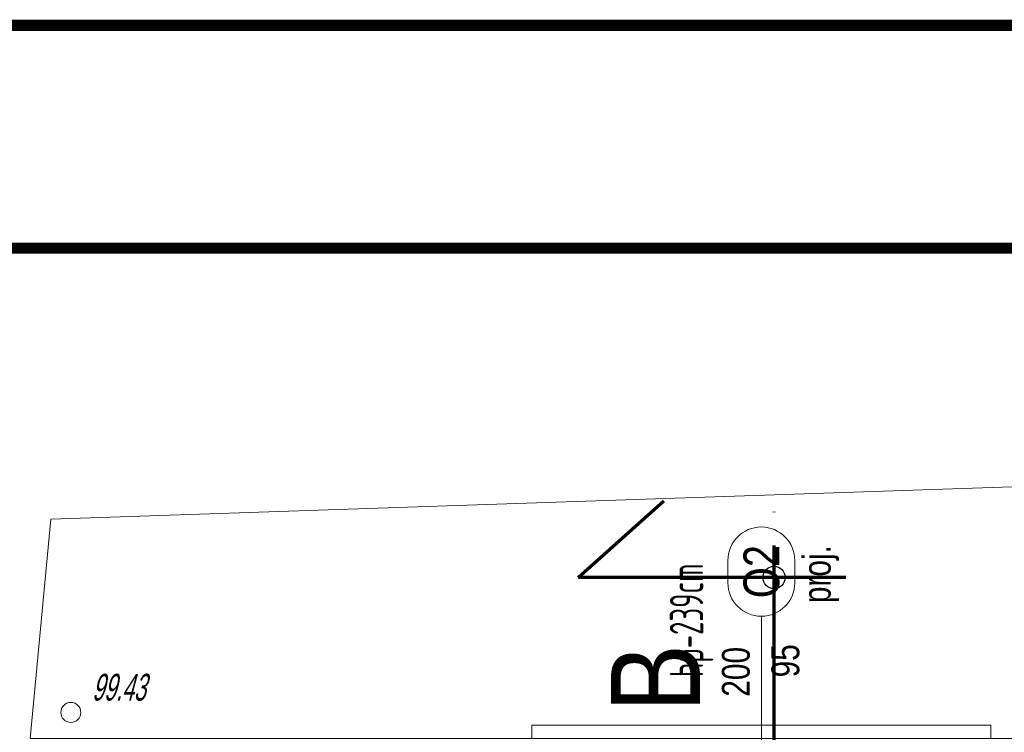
# Model space of a CAD drawing. Header units: centimetres. Extents: x -2715 to 104803, y -1446 to 32152.
# Tile 15 of 31: x 86211 to 86653, y 1210 to 1529. Entities that reach past the tile are written whole.
import ezdxf
from ezdxf.enums import TextEntityAlignment as Align
from ezdxf.lldxf.tags import DXFTag

# ---------------------------------------------------------------- set-up
doc = ezdxf.new("R2010")
doc.units = ezdxf.units.CM
doc.header["$MEASUREMENT"] = 0
doc.linetypes.add('ACAD_ISO04W100', pattern=[30, 24, -3, 0, -3])
doc.linetypes.add('HIDDENX2', pattern=[19.05, 12.7, -6.35])
for name, color, linetype, lineweight in [('0_TXT_rzędne wys.', 252, 'Continuous', 15), ('1_ hatch', 252, 'Continuous', 9), ('1_ view 1', 252, 'Continuous', 15), ('1_ view 3', 252, 'Continuous', 9), ('1_ windows proj.', 252, 'Continuous', 15), ('2_ doors description proj.', 252, 'Continuous', 15), ('przekroj projektowany', 252, 'ACAD_ISO04W100', 70)]:
    doc.layers.add(name, color=color, linetype=linetype, lineweight=lineweight)
doc.layers.add('1_ dach - osie', color=252, linetype='DASHDOT')
doc.layers.add('DIM', color=252, linetype='Continuous')
doc.styles.add('ARIAL', font='arial.ttf', dxfattribs={"width": 0.8})
doc.styles.add('BIKTS', font='bikromsw.shx', dxfattribs={"width": 0.85})
doc.styles.add('opis100', font='ARIALN.TTF', dxfattribs={"height": 18})
doc.styles.get("Standard").update_dxf_attribs({"font": 'ARIALN.TTF'})
doc.styles.add('TXT3', font='geniso.shx', dxfattribs={"width": 0.75})
tags = doc.linetypes.add('DASHDOT', pattern=[20, 10, -5, 0, -5]).pattern_tags.tags
tags[10:11] = [DXFTag(74, 4), DXFTag(75, 0), DXFTag(340, '0'), DXFTag(46, 0.0), DXFTag(50, 0.0), DXFTag(44, 0.0), DXFTag(45, 0.0)]
tags[8:9] = [DXFTag(74, 4), DXFTag(75, 0), DXFTag(340, '0'), DXFTag(46, 0.0), DXFTag(50, 0.0), DXFTag(44, 0.0), DXFTag(45, 0.0)]
tags[6:7] = [DXFTag(74, 4), DXFTag(75, 0), DXFTag(340, '0'), DXFTag(46, 0.0), DXFTag(50, 0.0), DXFTag(44, 0.0), DXFTag(45, 0.0)]
tags[4:5] = [DXFTag(74, 4), DXFTag(75, 0), DXFTag(340, '0'), DXFTag(46, 0.0), DXFTag(50, 0.0), DXFTag(44, 0.0), DXFTag(45, 0.0)]

# ---------------------------------------------------------------- blocks, each defined once
blk = doc.blocks.new('vcxbvnbnbvmn')
at = {"color": 7}
for points in [[(-200, 15.5), (-203, 15.5), (-203, 21.5), (3, 21.5), (3, 21.5), (3, 15.5), (0, 15.5)], [(-200, -24.5), (-203, -24.5), (-203, -30.5), (3, -30.5), (3, -27.5), (3, -24.5), (0, -24.5)]]:
    blk.add_lwpolyline(points, dxfattribs=at)
at = {"color": 253, "linetype": 'HIDDENX2'}
for points in [[(-200, 15.5), (0, 15.5)], [(-200, -24.5), (0, -24.5)]]:
    blk.add_lwpolyline(points, dxfattribs=at)
for points in [[(-200, 0), (-195, 0), (-195, -9), (-200, -9), (-200, 0)], [(-195, 0), (-105, 0)], [(-195, 0), (-190, 0), (-190, -9), (-195, -9), (-195, 0)], [(-105, 0), (-100, 0), (-100, -9), (-105, -9), (-105, 0)], [(-100, 0), (-95, 0), (-95, -9), (-100, -9), (-100, 0)], [(-95, 0), (-5, 0)], [(-10, 0), (-5, 0), (-5, -9), (-10, -9), (-10, 0)], [(-5, 0), (0, 0), (0, -9), (-5, -9), (-5, 0)], [(-190, -4.5), (-105, -4.5)], [(-95, -4.5), (-10, -4.5)], [(-195, -9), (-105, -9)], [(-95, -9), (-5, -9)]]:
    blk.add_lwpolyline(points)
blk = doc.blocks.new('_OZN.DRZWI')
blk.add_line((0, 0), (61.07, 0))
blk.add_lwpolyline([(-15, 15, -1), (-15, -15), (-25, -15, -1), (-25, 15)], format="xyb", close=True)
at = {"style": 'BIKTS', "width": 0.8}
blk.add_attdef('WYSOK', text='', height=8, rotation=0, dxfattribs=at).set_placement((27.59, 12.75), align=Align.TOP_CENTER)
for p in [(-20, 0), (75.14, 0)]:
    blk.add_attdef('OZN', text='', height=8, rotation=0, dxfattribs=at).set_placement(p, align=Align.MIDDLE)
blk.add_attdef('SZEROK', text='', height=8, rotation=0, dxfattribs=at).set_placement((27.59, -12.4), align=Align.CENTER)
blk = doc.blocks.new('WSP')
at = {"linetype": 'Continuous'}
blk.add_circle((0, 0), 0.045, dxfattribs=at)
blk = doc.blocks.new('GRFHGFJNHGJMKH')
at = {"layer": '1_ dach - osie'}
blk.add_line((0, -1754.68), (0, 0), dxfattribs=at)
at = {"layer": 'DIM'}
blk.add_circle((0, 0), 5, dxfattribs=at)
at = {"layer": 'przekroj projektowany', "ltscale": 5}
blk.add_line((0, -255.74), (0, 33.98), dxfattribs=at)
at = {"layer": 'przekroj projektowany', "ltscale": 5, "extrusion": (0, 0, -1)}
blk.add_lwpolyline([(-32.24, 0), (87.85, 0), (49.36, 34.32)], dxfattribs=at)
at = {"layer": 'przekroj projektowany', "color": 7, "ltscale": 5, "insert": (-73.17, -29.87), "char_height": 40, "width": 94.4403, "attachment_point": 3, "rotation": 90, "style": 'opis100'}
blk.add_mtext('B', dxfattribs=at)

msp = doc.modelspace()

# ---------------------------------------------------------------- linework, layer by layer
at = {"lineweight": 50, "const_width": 5}
msp.add_lwpolyline([(85600.17, -1443.15), (85600.17, 1526.85), (89800.17, 1526.85), (89800.17, -1443.15), (85600.17, -1443.15)], dxfattribs=at)
at = {"lineweight": 50}
msp.add_lwpolyline([(85700.17, -1343.15, 5, 5, 0), (85700.17, 1426.85, 5, 5, 0), (89700.17, 1426.85, 5, 5, 0), (89700.17, -1343.15, 5, 5, 0)], format="xyseb", close=True, dxfattribs=at)
at = {"layer": '1_ hatch'}
msp.add_lwpolyline([(89230.29, 1406.47), (89230.29, 1206.93), (89183.55, 1206.93), (89183.55, 1236.93), (89158.55, 1236.93), (89158.55, 1206.93), (86215.55, 1206.93), (86224.83, 1305.31), (89230.29, 1406.47)], dxfattribs=at)
at = {"layer": '1_ view 3'}
msp.add_lwpolyline([(86215.55, 1206.93), (86224.83, 1305.31), (89230.29, 1406.47)], dxfattribs=at)

# ---------------------------------------------------------------- block references
at = {"layer": '0_TXT_rzędne wys.', "lineweight": 9, "xscale": 99.73580285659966, "yscale": 99.73580285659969, "zscale": 99.73580285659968, "rotation": 28.77486728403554}
msp.add_blockref('WSP', (86233.77, 1218.66), dxfattribs=at)
at = {"layer": '1_ view 1'}
msp.add_blockref('GRFHGFJNHGJMKH', (86549.24, 1279.19), dxfattribs=at)
at = {"layer": '1_ windows proj.'}
msp.add_blockref('vcxbvnbnbvmn', (86643.55, 1191.43), dxfattribs=at)
at = {"layer": '2_ doors description proj.'}
ref = msp.add_blockref('_OZN.DRZWI', (86543.55, 1261.83), dxfattribs=dict(at, rotation=270))
ref.add_attrib('OZN', 'proj.', dxfattribs={"layer": '0', "color": 7, "lineweight": 5, "height": 12.5, "rotation": 90, "style": 'BIKTS', "width": 0.8}).set_placement((86569.95, 1280.69), align=Align.MIDDLE)
ref.add_attrib('WYSOK', '95', dxfattribs={"layer": '0', "color": 7, "lineweight": 5, "height": 12.5, "rotation": 90, "style": 'BIKTS', "width": 0.8}).set_placement((86548.08, 1241.82), align=Align.TOP_CENTER)
ref.add_attrib('SZEROK', '200', dxfattribs={"layer": '0', "color": 7, "lineweight": 5, "height": 12.5, "rotation": 90, "style": 'BIKTS', "width": 0.8}).set_placement((86538.35, 1236.88), align=Align.CENTER)
ref.add_attrib('OZN', 'O2', dxfattribs={"layer": '0', "color": 7, "lineweight": 5, "height": 16, "rotation": 90, "style": 'ARIAL', "width": 0.8}).set_placement((86543.55, 1281.83), align=Align.MIDDLE)

# ---------------------------------------------------------------- texts
at = {"layer": '0_TXT_rzędne wys.', "lineweight": 9, "oblique": 15, "width": 0.7}
msp.add_text('99.43', height=12, dxfattribs=at).set_placement((86243.21, 1223.97))
at = {"layer": '2_ doors description proj.', "insert": (86522.03, 1234.49), "char_height": 15, "attachment_point": 7, "rotation": 90, "line_spacing_factor": 0.814815, "style": 'TXT3'}
msp.add_mtext('{\\W0.65;hp-239cm}', dxfattribs=at)

doc.saveas('drawing.dxf')
